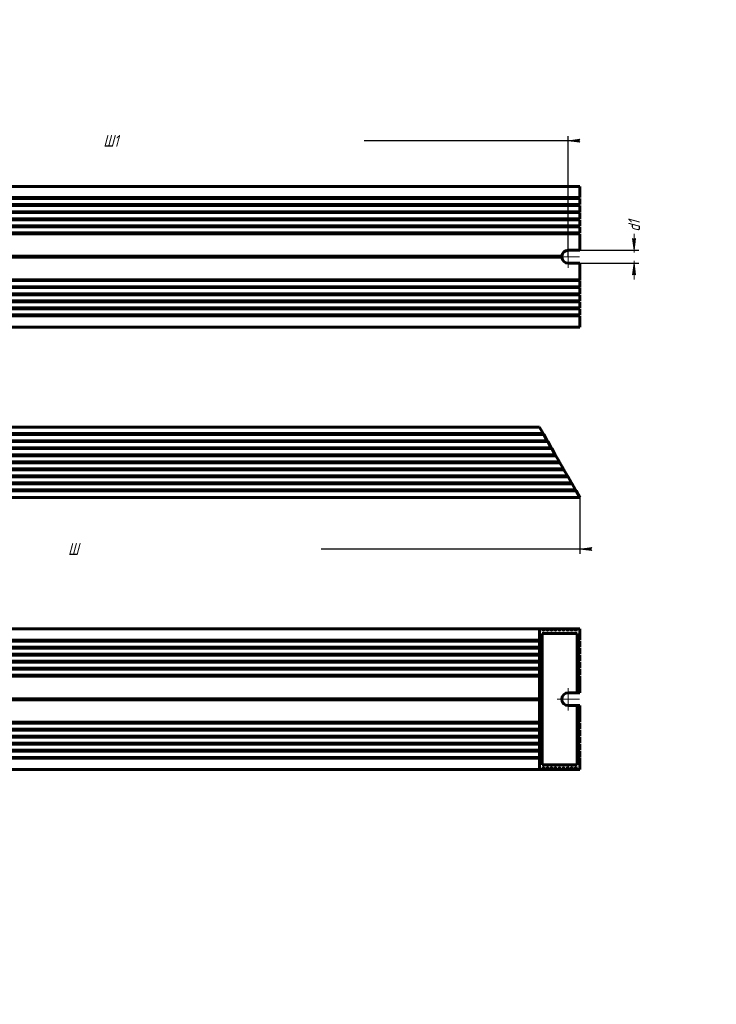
# Model space of a CAD drawing. Header units: millimetres. Extents: x 0 to 594, y 0 to 420.
# Tile 2 of 2: x 297 to 594, y 0 to 420. Entities that reach past the tile are written whole.
import ezdxf

# ---------------------------------------------------------------- set-up
doc = ezdxf.new("R2010")
doc.units = ezdxf.units.MM
for name, pattern in [('K5LT_AXLED', [12, 7.5, -1.5, 1.5, -1.5]), ('K5LT_BASIC', [0]), ('K5LT_THIN', [0])]:
    doc.linetypes.add(name, pattern=pattern)
doc.layers.add('Системный слой', color=7, linetype='Continuous')
doc.styles.add('KDIMTEXTSTYLE', font='GOST_AU.SHX', dxfattribs={"width": 0.96, "oblique": 15, "height": 5})
doc.dimstyles.new('KDIMSTYLE (1.00)', dxfattribs={"dimtxt": 5, "dimasz": 1, "dimexe": 2, "dimexo": 0, "dimgap": 1, "dimtad": 1, "dimtxsty": 'KDIMTEXTSTYLE', "dimsah": 1, "dimcen": 0, "dimdle": 1, "dimadec": 0, "dimazin": 0, "dimtfac": 0.667, "dimtmove": 0, "dimatfit": 3, "dimfxl": 1, "dimtvp": 1, "dimtolj": 1, "dimtzin": 0, "dimarcsym": 0})

# ---------------------------------------------------------------- blocks, each defined once
blk = doc.blocks.new('KDIMARROW_01')
at = {"layer": 'Системный слой'}
blk.add_hatch(color=0, dxfattribs=at).paths.add_polyline_path([(-5, -0.66), (0, 0), (-5, 0.66), (-4.5, 0)])
at = {"layer": 'Системный слой', "color": 0, "linetype": 'K5LT_THIN', "lineweight": 18}
for p, q in [((-4.5, 0), (-5, 0.66)), ((-5, 0.66), (0, 0)), ((0, 0), (-5, -0.66)), ((-5, -0.66), (-4.5, 0)), ((0, 0), (-1, 0))]:
    blk.add_line(p, q, dxfattribs=at)
blk = doc.blocks.new('U10')
at = {"layer": 'Системный слой', "color": 150, "linetype": 'K5LT_BASIC', "lineweight": 60, "true_color": 0x0080ff}
for p, q in [((535.21, 335.04), (535.18, 334.9)), ((535.18, 334.9), (535.21, 334.76)), ((535.3, 335.1), (535.21, 335.04)), ((535.21, 334.76), (535.3, 334.7))]:
    blk.add_line(p, q, dxfattribs=at)
blk = doc.blocks.new('U16')
at = {"layer": 'Системный слой', "color": 150, "linetype": 'K5LT_BASIC', "lineweight": 60, "true_color": 0x0080ff}
for p, q in [((535.21, 332.04), (535.18, 331.9)), ((535.18, 331.9), (535.21, 331.76)), ((535.3, 332.1), (535.21, 332.04)), ((535.21, 331.76), (535.3, 331.7))]:
    blk.add_line(p, q, dxfattribs=at)
blk = doc.blocks.new('U17')
at = {"layer": 'Системный слой', "color": 150, "linetype": 'K5LT_BASIC', "lineweight": 60, "true_color": 0x0080ff}
for p, q in [((535.21, 344.04), (535.18, 343.9)), ((535.18, 343.9), (535.21, 343.76)), ((535.3, 344.1), (535.21, 344.04)), ((535.21, 343.76), (535.3, 343.7))]:
    blk.add_line(p, q, dxfattribs=at)
blk = doc.blocks.new('KDIMARROW_02')
at = {"layer": 'Системный слой'}
blk.add_hatch(color=0, dxfattribs=at).paths.add_polyline_path([(4.5, 0), (5, 0.66), (0, 0), (5, -0.66)])
at = {"layer": 'Системный слой', "color": 0, "linetype": 'K5LT_THIN', "lineweight": 18}
for p, q in [((0, 0), (-1, 0)), ((5, 0.66), (0, 0)), ((0, 0), (5, -0.66)), ((0, 0), (7, 0)), ((4.5, 0), (5, 0.66)), ((5, -0.66), (4.5, 0))]:
    blk.add_line(p, q, dxfattribs=at)
blk = doc.blocks.new('U19')
at = {"layer": 'Системный слой', "color": 30, "linetype": 'K5LT_AXLED', "lineweight": 18, "true_color": 0xff8000}
for q in [(530.87, 323.65), (526.12, 318.9), (530.87, 314.15), (535.62, 318.9)]:
    blk.add_line((530.87, 318.9), q, dxfattribs=at)
blk = doc.blocks.new('U22')
at = {"layer": 'Системный слой', "color": 7, "linetype": 'K5LT_THIN', "lineweight": 18}
for p, q in [((137.49, 101.14), (137.72, 101.14)), ((534.03, 101.14), (534.26, 101.14))]:
    blk.add_line(p, q, dxfattribs=at)
blk = doc.blocks.new('U23')
at = {"layer": 'Системный слой', "color": 7, "linetype": 'K5LT_THIN', "lineweight": 18}
for p, q in [((139.22, 101.14), (139.45, 101.14)), ((532.29, 101.14), (532.52, 101.14))]:
    blk.add_line(p, q, dxfattribs=at)
blk = doc.blocks.new('U24')
at = {"layer": 'Системный слой', "color": 150, "linetype": 'K5LT_BASIC', "lineweight": 60, "true_color": 0x0080ff}
for p, q in [((151.35, 100.14), (151.58, 100.14)), ((520.17, 100.14), (520.4, 100.14))]:
    blk.add_line(p, q, dxfattribs=at)
blk = doc.blocks.new('U25')
at = {"layer": 'Системный слой', "color": 150, "linetype": 'K5LT_BASIC', "lineweight": 60, "true_color": 0x0080ff}
for p, q in [((141.18, 160.14), (140.95, 160.14)), ((530.79, 160.14), (530.56, 160.14))]:
    blk.add_line(p, q, dxfattribs=at)
blk = doc.blocks.new('U27')
at = {"layer": 'Системный слой', "color": 7, "linetype": 'K5LT_THIN', "lineweight": 18}
for p, q in [((149.61, 101.14), (149.85, 101.14)), ((521.9, 101.14), (522.13, 101.14))]:
    blk.add_line(p, q, dxfattribs=at)
blk = doc.blocks.new('U28')
at = {"layer": 'Системный слой', "color": 7, "linetype": 'K5LT_THIN', "lineweight": 18}
for p, q in [((144.42, 101.14), (144.65, 101.14)), ((527.1, 101.14), (527.33, 101.14))]:
    blk.add_line(p, q, dxfattribs=at)
blk = doc.blocks.new('U29')
at = {"layer": 'Системный слой', "color": 150, "linetype": 'K5LT_BASIC', "lineweight": 60, "true_color": 0x0080ff}
for p, q in [((144.65, 160.14), (144.42, 160.14)), ((527.33, 160.14), (527.1, 160.14))]:
    blk.add_line(p, q, dxfattribs=at)
blk = doc.blocks.new('U30')
at = {"layer": 'Системный слой', "color": 150, "linetype": 'K5LT_BASIC', "lineweight": 60, "true_color": 0x0080ff}
for p, q in [((146.38, 160.14), (146.15, 160.14)), ((525.6, 160.14), (525.37, 160.14))]:
    blk.add_line(p, q, dxfattribs=at)
blk = doc.blocks.new('U31')
at = {"layer": 'Системный слой', "color": 150, "linetype": 'K5LT_BASIC', "lineweight": 60, "true_color": 0x0080ff}
for p, q in [((142.92, 160.14), (142.69, 160.14)), ((529.06, 160.14), (528.83, 160.14))]:
    blk.add_line(p, q, dxfattribs=at)
blk = doc.blocks.new('U32')
at = {"layer": 'Системный слой', "color": 150, "linetype": 'K5LT_BASIC', "lineweight": 60, "true_color": 0x0080ff}
for p, q in [((142.69, 100.14), (142.92, 100.14)), ((528.83, 100.14), (529.06, 100.14))]:
    blk.add_line(p, q, dxfattribs=at)
blk = doc.blocks.new('U33')
at = {"layer": 'Системный слой', "color": 150, "linetype": 'K5LT_BASIC', "lineweight": 60, "true_color": 0x0080ff}
for p, q in [((140.95, 100.14), (141.18, 100.14)), ((530.56, 100.14), (530.79, 100.14))]:
    blk.add_line(p, q, dxfattribs=at)
blk = doc.blocks.new('U36')
at = {"layer": 'Системный слой', "color": 150, "linetype": 'K5LT_BASIC', "lineweight": 60, "true_color": 0x0080ff}
for p, q in [((144.42, 100.14), (144.65, 100.14)), ((527.1, 100.14), (527.33, 100.14))]:
    blk.add_line(p, q, dxfattribs=at)
blk = doc.blocks.new('U38')
at = {"layer": 'Системный слой', "color": 150, "linetype": 'K5LT_BASIC', "lineweight": 60, "true_color": 0x0080ff}
for p, q in [((151.58, 160.14), (151.35, 160.14)), ((520.4, 160.14), (520.17, 160.14))]:
    blk.add_line(p, q, dxfattribs=at)
blk = doc.blocks.new('U39')
at = {"layer": 'Системный слой', "color": 150, "linetype": 'K5LT_BASIC', "lineweight": 60, "true_color": 0x0080ff}
for p, q in [((532.29, 101.14), (532.3, 101.22)), ((532.3, 101.22), (532.34, 101.3)), ((532.34, 101.3), (532.41, 101.34)), ((532.41, 101.34), (532.48, 101.3)), ((532.48, 101.3), (532.52, 101.22)), ((532.52, 101.22), (532.52, 101.14))]:
    blk.add_line(p, q, dxfattribs=at)
blk = doc.blocks.new('U40')
at = {"layer": 'Системный слой', "color": 7, "linetype": 'K5LT_THIN', "lineweight": 18}
for p, q in [((151.58, 159.14), (151.35, 159.14)), ((520.4, 159.14), (520.17, 159.14))]:
    blk.add_line(p, q, dxfattribs=at)
blk = doc.blocks.new('U41')
at = {"layer": 'Системный слой', "color": 150, "linetype": 'K5LT_BASIC', "lineweight": 60, "true_color": 0x0080ff}
for p, q in [((521.9, 101.14), (521.91, 101.22)), ((521.91, 101.22), (521.95, 101.3)), ((521.95, 101.3), (522.02, 101.34)), ((522.02, 101.34), (522.09, 101.3)), ((522.09, 101.3), (522.12, 101.22)), ((522.12, 101.22), (522.13, 101.14))]:
    blk.add_line(p, q, dxfattribs=at)
blk = doc.blocks.new('U42')
at = {"layer": 'Системный слой', "color": 150, "linetype": 'K5LT_BASIC', "lineweight": 60, "true_color": 0x0080ff}
for p, q in [((139.22, 100.14), (139.45, 100.14)), ((532.29, 100.14), (532.52, 100.14))]:
    blk.add_line(p, q, dxfattribs=at)
blk = doc.blocks.new('U43')
at = {"layer": 'Системный слой', "color": 150, "linetype": 'K5LT_BASIC', "lineweight": 60, "true_color": 0x0080ff}
for p, q in [((149.61, 100.14), (149.85, 100.14)), ((521.9, 100.14), (522.13, 100.14))]:
    blk.add_line(p, q, dxfattribs=at)
blk = doc.blocks.new('U44')
at = {"layer": 'Системный слой', "color": 150, "linetype": 'K5LT_BASIC', "lineweight": 60, "true_color": 0x0080ff}
for p, q in [((527.1, 101.14), (527.11, 101.22)), ((527.11, 101.22), (527.14, 101.3)), ((527.14, 101.3), (527.21, 101.34)), ((527.21, 101.34), (527.28, 101.3)), ((527.28, 101.3), (527.32, 101.22)), ((527.32, 101.22), (527.33, 101.14))]:
    blk.add_line(p, q, dxfattribs=at)
blk = doc.blocks.new('U45')
at = {"layer": 'Системный слой', "color": 7, "linetype": 'K5LT_THIN', "lineweight": 18}
for p, q in [((142.69, 101.14), (142.92, 101.14)), ((528.83, 101.14), (529.06, 101.14))]:
    blk.add_line(p, q, dxfattribs=at)
blk = doc.blocks.new('U46')
at = {"layer": 'Системный слой', "color": 7, "linetype": 'K5LT_THIN', "lineweight": 18}
for p, q in [((140.95, 101.14), (141.18, 101.14)), ((530.56, 101.14), (530.79, 101.14))]:
    blk.add_line(p, q, dxfattribs=at)
blk = doc.blocks.new('U47')
at = {"layer": 'Системный слой', "color": 7, "linetype": 'K5LT_THIN', "lineweight": 18}
for p, q in [((144.65, 159.14), (144.42, 159.14)), ((527.33, 159.14), (527.1, 159.14))]:
    blk.add_line(p, q, dxfattribs=at)
blk = doc.blocks.new('U50')
at = {"layer": 'Системный слой', "color": 7, "linetype": 'K5LT_THIN', "lineweight": 18}
for p, q in [((146.15, 101.14), (146.38, 101.14)), ((525.37, 101.14), (525.6, 101.14))]:
    blk.add_line(p, q, dxfattribs=at)
blk = doc.blocks.new('U51')
at = {"layer": 'Системный слой', "color": 7, "linetype": 'K5LT_THIN', "lineweight": 18}
for p, q in [((151.35, 101.14), (151.58, 101.14)), ((520.17, 101.14), (520.4, 101.14))]:
    blk.add_line(p, q, dxfattribs=at)
blk = doc.blocks.new('U52')
at = {"layer": 'Системный слой', "color": 7, "linetype": 'K5LT_THIN', "lineweight": 18}
for p, q in [((149.85, 159.14), (149.61, 159.14)), ((522.13, 159.14), (521.9, 159.14))]:
    blk.add_line(p, q, dxfattribs=at)
blk = doc.blocks.new('U53')
at = {"layer": 'Системный слой', "color": 7, "linetype": 'K5LT_THIN', "lineweight": 18}
for p, q in [((139.45, 159.14), (139.22, 159.14)), ((532.52, 159.14), (532.29, 159.14))]:
    blk.add_line(p, q, dxfattribs=at)
blk = doc.blocks.new('U54')
at = {"layer": 'Системный слой', "color": 7, "linetype": 'K5LT_THIN', "lineweight": 18}
for p, q in [((148.11, 159.14), (147.88, 159.14)), ((523.86, 159.14), (523.63, 159.14))]:
    blk.add_line(p, q, dxfattribs=at)
blk = doc.blocks.new('U55')
at = {"layer": 'Системный слой', "color": 7, "linetype": 'K5LT_THIN', "lineweight": 18}
for p, q in [((146.38, 159.14), (146.15, 159.14)), ((525.6, 159.14), (525.37, 159.14))]:
    blk.add_line(p, q, dxfattribs=at)
blk = doc.blocks.new('U56')
at = {"layer": 'Системный слой', "color": 150, "linetype": 'K5LT_BASIC', "lineweight": 60, "true_color": 0x0080ff}
for p, q in [((525.37, 101.22), (525.41, 101.3)), ((525.37, 101.14), (525.37, 101.22)), ((525.41, 101.3), (525.48, 101.34)), ((525.48, 101.34), (525.55, 101.3)), ((525.55, 101.3), (525.59, 101.22)), ((525.59, 101.22), (525.6, 101.14))]:
    blk.add_line(p, q, dxfattribs=at)
blk = doc.blocks.new('U58')
at = {"layer": 'Системный слой', "color": 150, "linetype": 'K5LT_BASIC', "lineweight": 60, "true_color": 0x0080ff}
for p, q in [((146.15, 100.14), (146.38, 100.14)), ((525.37, 100.14), (525.6, 100.14))]:
    blk.add_line(p, q, dxfattribs=at)
blk = doc.blocks.new('U59')
at = {"layer": 'Системный слой', "color": 150, "linetype": 'K5LT_BASIC', "lineweight": 60, "true_color": 0x0080ff}
for p, q in [((137.49, 100.14), (137.72, 100.14)), ((534.03, 100.14), (534.26, 100.14))]:
    blk.add_line(p, q, dxfattribs=at)
blk = doc.blocks.new('U60')
at = {"layer": 'Системный слой', "color": 150, "linetype": 'K5LT_BASIC', "lineweight": 60, "true_color": 0x0080ff}
for p, q in [((520.17, 101.14), (520.18, 101.22)), ((520.18, 101.22), (520.22, 101.3)), ((520.22, 101.3), (520.28, 101.34)), ((520.28, 101.34), (520.35, 101.3)), ((520.35, 101.3), (520.39, 101.22)), ((520.39, 101.22), (520.4, 101.14))]:
    blk.add_line(p, q, dxfattribs=at)
blk = doc.blocks.new('U61')
at = {"layer": 'Системный слой', "color": 7, "linetype": 'K5LT_THIN', "lineweight": 18}
for p, q in [((147.88, 101.14), (148.11, 101.14)), ((523.63, 101.14), (523.86, 101.14))]:
    blk.add_line(p, q, dxfattribs=at)
blk = doc.blocks.new('U63')
at = {"layer": 'Системный слой', "color": 150, "linetype": 'K5LT_BASIC', "lineweight": 60, "true_color": 0x0080ff}
for p, q in [((148.11, 160.14), (147.88, 160.14)), ((523.86, 160.14), (523.63, 160.14))]:
    blk.add_line(p, q, dxfattribs=at)
blk = doc.blocks.new('U64')
at = {"layer": 'Системный слой', "color": 150, "linetype": 'K5LT_BASIC', "lineweight": 60, "true_color": 0x0080ff}
for p, q in [((523.63, 101.14), (523.64, 101.22)), ((523.64, 101.22), (523.68, 101.3)), ((523.68, 101.3), (523.75, 101.34)), ((523.75, 101.34), (523.82, 101.3)), ((523.82, 101.3), (523.86, 101.22)), ((523.86, 101.22), (523.86, 101.14))]:
    blk.add_line(p, q, dxfattribs=at)
blk = doc.blocks.new('U65')
at = {"layer": 'Системный слой', "color": 150, "linetype": 'K5LT_BASIC', "lineweight": 60, "true_color": 0x0080ff}
for p, q in [((147.88, 100.14), (148.11, 100.14)), ((523.63, 100.14), (523.86, 100.14))]:
    blk.add_line(p, q, dxfattribs=at)
blk = doc.blocks.new('U66')
at = {"layer": 'Системный слой', "color": 150, "linetype": 'K5LT_BASIC', "lineweight": 60, "true_color": 0x0080ff}
for p, q in [((137.72, 160.14), (137.49, 160.14)), ((534.26, 160.14), (534.03, 160.14))]:
    blk.add_line(p, q, dxfattribs=at)
blk = doc.blocks.new('U69')
at = {"layer": 'Системный слой', "color": 7, "linetype": 'K5LT_THIN', "lineweight": 18}
for p, q in [((141.18, 159.14), (140.95, 159.14)), ((530.79, 159.14), (530.56, 159.14))]:
    blk.add_line(p, q, dxfattribs=at)
blk = doc.blocks.new('U71')
at = {"layer": 'Системный слой', "color": 150, "linetype": 'K5LT_BASIC', "lineweight": 60, "true_color": 0x0080ff}
for p, q in [((534.03, 101.22), (534.07, 101.3)), ((534.03, 101.14), (534.03, 101.22)), ((534.07, 101.3), (534.14, 101.34)), ((534.14, 101.34), (534.21, 101.3)), ((534.21, 101.3), (534.25, 101.22)), ((534.25, 101.22), (534.26, 101.14))]:
    blk.add_line(p, q, dxfattribs=at)
blk = doc.blocks.new('U72')
at = {"layer": 'Системный слой', "color": 150, "linetype": 'K5LT_BASIC', "lineweight": 60, "true_color": 0x0080ff}
for p, q in [((139.45, 160.14), (139.22, 160.14)), ((532.52, 160.14), (532.29, 160.14))]:
    blk.add_line(p, q, dxfattribs=at)
blk = doc.blocks.new('U74')
at = {"layer": 'Системный слой', "color": 7, "linetype": 'K5LT_THIN', "lineweight": 18}
for p, q in [((142.92, 159.14), (142.69, 159.14)), ((529.06, 159.14), (528.83, 159.14))]:
    blk.add_line(p, q, dxfattribs=at)
blk = doc.blocks.new('U76')
at = {"layer": 'Системный слой', "color": 150, "linetype": 'K5LT_BASIC', "lineweight": 60, "true_color": 0x0080ff}
for p, q in [((149.85, 160.14), (149.61, 160.14)), ((522.13, 160.14), (521.9, 160.14))]:
    blk.add_line(p, q, dxfattribs=at)
blk = doc.blocks.new('U77')
at = {"layer": 'Системный слой', "color": 150, "linetype": 'K5LT_BASIC', "lineweight": 60, "true_color": 0x0080ff}
for p, q in [((530.56, 101.14), (530.57, 101.22)), ((530.57, 101.22), (530.61, 101.3)), ((530.61, 101.3), (530.68, 101.34)), ((530.68, 101.34), (530.75, 101.3)), ((530.75, 101.3), (530.78, 101.22)), ((530.78, 101.22), (530.79, 101.14))]:
    blk.add_line(p, q, dxfattribs=at)
blk = doc.blocks.new('U79')
at = {"layer": 'Системный слой', "color": 150, "linetype": 'K5LT_BASIC', "lineweight": 60, "true_color": 0x0080ff}
for p, q in [((528.83, 101.14), (528.84, 101.22)), ((528.84, 101.22), (528.88, 101.3)), ((528.88, 101.3), (528.95, 101.34)), ((528.95, 101.34), (529.01, 101.3)), ((529.01, 101.3), (529.05, 101.22)), ((529.05, 101.22), (529.06, 101.14))]:
    blk.add_line(p, q, dxfattribs=at)
blk = doc.blocks.new('U80')
at = {"layer": 'Системный слой', "color": 7, "linetype": 'K5LT_THIN', "lineweight": 18}
for p, q in [((137.72, 159.14), (137.49, 159.14)), ((534.26, 159.14), (534.03, 159.14))]:
    blk.add_line(p, q, dxfattribs=at)
blk = doc.blocks.new('U83')
at = {"layer": 'Системный слой', "color": 30, "linetype": 'K5LT_AXLED', "lineweight": 18, "true_color": 0xff8000}
for q in [(530.87, 134.89), (526.12, 130.14), (530.87, 125.39), (535.62, 130.14)]:
    blk.add_line((530.87, 130.14), q, dxfattribs=at)

msp = doc.modelspace()

# ---------------------------------------------------------------- linework, layer by layer
at = {"layer": 'Системный слой', "color": 150, "linetype": 'K5LT_BASIC', "lineweight": 60, "true_color": 0x0080ff}
for p, q in [((135.873, 348.898), (535.873, 348.898)), ((535.873, 344.098), (535.873, 348.898)), ((535.873, 344.098), (135.873, 344.098)), ((135.873, 343.698), (535.873, 343.698)), ((535.873, 341.098), (135.873, 341.098)), ((135.873, 340.698), (535.873, 340.698)), ((535.873, 341.098), (535.873, 343.698)), ((535.873, 338.098), (535.873, 340.698)), ((535.873, 338.098), (135.873, 338.098)), ((135.873, 337.698), (535.873, 337.698)), ((535.873, 335.098), (535.873, 337.698)), ((535.873, 335.098), (135.873, 335.098)), ((135.873, 334.698), (535.873, 334.698)), ((535.873, 332.098), (135.873, 332.098)), ((535.873, 332.098), (535.873, 334.698)), ((135.873, 331.698), (535.873, 331.698)), ((535.873, 329.098), (135.873, 329.098)), ((135.873, 328.698), (535.873, 328.698)), ((535.873, 329.098), (535.873, 331.698)), ((535.873, 321.648), (535.873, 328.698)), ((535.873, 321.648), (530.873, 321.648)), ((528.13, 319.098), (143.616, 319.098)), ((143.616, 318.698), (528.13, 318.698)), ((530.873, 316.148), (535.873, 316.148)), ((535.873, 316.148), (535.873, 309.098)), ((535.873, 309.098), (135.873, 309.098)), ((135.873, 308.698), (535.873, 308.698)), ((535.873, 306.098), (535.873, 308.698)), ((535.873, 306.098), (135.873, 306.098)), ((135.873, 305.698), (535.873, 305.698)), ((535.873, 303.098), (135.873, 303.098)), ((135.873, 302.698), (535.873, 302.698)), ((535.873, 303.098), (535.873, 305.698)), ((535.873, 300.098), (535.873, 302.698)), ((535.873, 300.098), (135.873, 300.098)), ((135.873, 299.698), (535.873, 299.698)), ((535.873, 297.098), (535.873, 299.698)), ((535.873, 297.098), (135.873, 297.098)), ((135.873, 296.698), (535.873, 296.698)), ((535.873, 294.098), (135.873, 294.098)), ((535.873, 294.098), (535.873, 296.698)), ((135.873, 293.698), (535.873, 293.698)), ((535.873, 288.898), (535.873, 293.698)), ((135.873, 288.898), (535.873, 288.898)), ((153.194, 246.217), (518.553, 246.217)), ((520.169, 243.417), (518.553, 246.217)), ((149.614, 240.017), (522.132, 240.017)), ((521.901, 240.417), (149.845, 240.417)), ((151.346, 243.017), (520.4, 243.017)), ((520.169, 243.417), (151.577, 243.417)), ((520.169, 243.417), (520.4, 243.017)), ((521.901, 240.417), (520.4, 243.017)), ((521.901, 240.417), (522.132, 240.017)), ((523.633, 237.417), (522.132, 240.017)), ((147.882, 237.017), (523.864, 237.017)), ((523.633, 237.417), (148.113, 237.417)), ((523.633, 237.417), (523.864, 237.017)), ((525.365, 234.417), (523.864, 237.017)), ((144.418, 231.017), (527.328, 231.017)), ((527.097, 231.417), (144.649, 231.417)), ((146.15, 234.017), (525.596, 234.017)), ((525.365, 234.417), (146.381, 234.417)), ((525.365, 234.417), (525.596, 234.017)), ((527.097, 231.417), (525.596, 234.017)), ((527.097, 231.417), (527.328, 231.017)), ((528.83, 228.417), (527.328, 231.017)), ((142.686, 228.017), (529.06, 228.017)), ((528.83, 228.417), (142.917, 228.417)), ((528.83, 228.417), (529.06, 228.017)), ((530.562, 225.417), (529.06, 228.017)), ((140.954, 225.017), (530.793, 225.017)), ((530.562, 225.417), (141.185, 225.417)), ((530.562, 225.417), (530.793, 225.017)), ((532.294, 222.417), (530.793, 225.017)), ((137.49, 219.017), (534.257, 219.017)), ((534.026, 219.417), (137.721, 219.417)), ((139.222, 222.017), (532.525, 222.017)), ((532.294, 222.417), (139.453, 222.417)), ((532.294, 222.417), (532.525, 222.017)), ((534.026, 219.417), (532.525, 222.017)), ((534.026, 219.417), (534.257, 219.017)), ((535.873, 216.217), (534.257, 219.017)), ((135.873, 216.217), (535.873, 216.217)), ((518.553, 160.14), (153.194, 160.14)), ((518.553, 160.14), (520.169, 160.14)), ((518.553, 155.34), (518.553, 160.14)), ((520.169, 159.14), (520.169, 160.14)), ((520.4, 160.14), (520.4, 159.14)), ((520.4, 160.14), (521.901, 160.14)), ((521.901, 159.14), (521.901, 160.14)), ((522.132, 160.14), (523.633, 160.14)), ((522.132, 160.14), (522.132, 159.14)), ((523.633, 159.14), (523.633, 160.14)), ((523.864, 160.14), (525.365, 160.14)), ((523.864, 160.14), (523.864, 159.14)), ((525.365, 159.14), (525.365, 160.14)), ((525.596, 160.14), (527.097, 160.14)), ((525.596, 160.14), (525.596, 159.14)), ((527.097, 159.14), (527.097, 160.14)), ((527.328, 160.14), (528.83, 160.14)), ((527.328, 160.14), (527.328, 159.14)), ((528.83, 159.14), (528.83, 160.14)), ((529.06, 160.14), (529.06, 159.14)), ((529.06, 160.14), (530.562, 160.14)), ((530.562, 159.14), (530.562, 160.14)), ((530.793, 160.14), (530.793, 159.14)), ((530.793, 160.14), (532.294, 160.14)), ((532.294, 159.14), (532.294, 160.14)), ((532.525, 160.14), (532.525, 159.14)), ((532.525, 160.14), (534.026, 160.14)), ((534.026, 159.14), (534.026, 160.14)), ((534.257, 160.14), (534.257, 159.14)), ((534.257, 160.14), (535.873, 160.14)), ((535.873, 160.14), (535.873, 155.34)), ((534.719, 158.14), (519.707, 158.14)), ((519.707, 158.14), (519.707, 102.14)), ((534.719, 132.89), (534.719, 158.14)), ((153.194, 155.34), (518.553, 155.34)), ((518.553, 154.94), (153.194, 154.94)), ((153.194, 152.34), (518.553, 152.34)), ((518.553, 151.94), (153.194, 151.94)), ((518.553, 155.34), (519.13, 155.34)), ((519.13, 154.94), (518.553, 154.94)), ((518.553, 152.34), (518.553, 154.94)), ((518.553, 152.34), (519.13, 152.34)), ((519.13, 151.94), (518.553, 151.94)), ((518.553, 149.34), (518.553, 151.94)), ((535.296, 155.34), (535.873, 155.34)), ((535.873, 154.94), (535.296, 154.94)), ((535.296, 152.34), (535.873, 152.34)), ((535.873, 151.94), (535.296, 151.94)), ((535.873, 154.94), (535.873, 152.34)), ((535.873, 151.94), (535.873, 149.34)), ((153.194, 149.34), (518.553, 149.34)), ((518.553, 148.94), (153.194, 148.94)), ((518.553, 149.34), (519.13, 149.34)), ((518.553, 146.34), (518.553, 148.94)), ((519.13, 148.94), (518.553, 148.94)), ((535.296, 149.34), (535.873, 149.34)), ((535.873, 148.94), (535.296, 148.94)), ((535.873, 148.94), (535.873, 146.34)), ((153.194, 146.34), (518.553, 146.34)), ((518.553, 145.94), (153.194, 145.94)), ((153.194, 143.34), (518.553, 143.34)), ((518.553, 142.94), (153.194, 142.94)), ((518.553, 146.34), (519.13, 146.34)), ((518.553, 143.34), (518.553, 145.94)), ((519.13, 145.94), (518.553, 145.94)), ((518.553, 143.34), (519.13, 143.34)), ((518.553, 140.34), (518.553, 142.94)), ((519.13, 142.94), (518.553, 142.94)), ((535.296, 146.34), (535.873, 146.34)), ((535.873, 145.94), (535.296, 145.94)), ((535.296, 143.34), (535.873, 143.34)), ((535.873, 142.94), (535.296, 142.94)), ((535.296, 142.94), (535.296, 142.94)), ((535.873, 145.94), (535.873, 143.34)), ((535.873, 142.94), (535.873, 140.34)), ((153.194, 140.34), (518.553, 140.34)), ((518.553, 139.94), (153.194, 139.94)), ((518.553, 140.34), (519.13, 140.34)), ((519.13, 139.94), (518.553, 139.94)), ((518.553, 130.34), (518.553, 139.94)), ((535.296, 140.34), (535.873, 140.34)), ((535.873, 139.94), (535.296, 139.94)), ((535.873, 132.89), (535.873, 139.94)), ((153.194, 130.34), (518.553, 130.34)), ((518.553, 130.34), (519.13, 130.34)), ((530.873, 132.89), (534.719, 132.89)), ((535.873, 132.89), (534.719, 132.89)), ((518.553, 129.94), (153.194, 129.94)), ((518.553, 120.34), (518.553, 129.94)), ((519.13, 129.94), (518.553, 129.94)), ((534.719, 127.39), (530.873, 127.39)), ((534.719, 127.39), (535.873, 127.39)), ((534.719, 102.14), (534.719, 127.39)), ((535.873, 127.39), (535.873, 120.34)), ((153.194, 120.34), (518.553, 120.34)), ((518.553, 119.94), (153.194, 119.94)), ((518.553, 120.34), (519.13, 120.34)), ((519.13, 119.94), (518.553, 119.94)), ((518.553, 117.34), (518.553, 119.94)), ((535.296, 120.34), (535.873, 120.34)), ((535.296, 119.94), (535.296, 119.94)), ((535.873, 119.94), (535.296, 119.94)), ((535.873, 119.94), (535.873, 117.34)), ((153.194, 117.34), (518.553, 117.34)), ((518.553, 116.94), (153.194, 116.94)), ((153.194, 114.34), (518.553, 114.34)), ((518.553, 113.94), (153.194, 113.94)), ((518.553, 117.34), (519.13, 117.34)), ((518.553, 114.34), (518.553, 116.94)), ((519.13, 116.94), (518.553, 116.94)), ((518.553, 114.34), (519.13, 114.34)), ((519.13, 113.94), (518.553, 113.94)), ((518.553, 111.34), (518.553, 113.94)), ((535.296, 117.34), (535.873, 117.34)), ((535.873, 116.94), (535.296, 116.94)), ((535.296, 116.94), (535.296, 116.94)), ((535.296, 114.34), (535.873, 114.34)), ((535.296, 114.34), (535.296, 114.34)), ((535.296, 113.94), (535.296, 113.94)), ((535.873, 113.94), (535.296, 113.94)), ((535.873, 116.94), (535.873, 114.34)), ((535.873, 113.94), (535.873, 111.34)), ((153.194, 111.34), (518.553, 111.34)), ((518.553, 110.94), (153.194, 110.94)), ((518.553, 111.34), (519.13, 111.34)), ((519.13, 110.94), (518.553, 110.94)), ((518.553, 108.34), (518.553, 110.94)), ((535.296, 111.34), (535.873, 111.34)), ((535.296, 110.94), (535.296, 110.94)), ((535.873, 110.94), (535.296, 110.94)), ((535.873, 110.94), (535.873, 108.34)), ((153.194, 108.34), (518.553, 108.34)), ((518.553, 107.94), (153.194, 107.94)), ((153.194, 105.34), (518.553, 105.34)), ((518.553, 108.34), (519.13, 108.34)), ((519.13, 107.94), (518.553, 107.94)), ((518.553, 105.34), (518.553, 107.94)), ((518.553, 105.34), (519.13, 105.34)), ((535.296, 108.34), (535.873, 108.34)), ((535.296, 107.94), (535.296, 107.94)), ((535.873, 107.94), (535.296, 107.94)), ((535.296, 105.34), (535.873, 105.34)), ((535.873, 107.94), (535.873, 105.34)), ((518.553, 104.94), (153.194, 104.94)), ((518.553, 100.14), (518.553, 104.94)), ((519.13, 104.94), (518.553, 104.94)), ((519.707, 102.14), (534.719, 102.14)), ((520.169, 100.14), (520.169, 101.14)), ((520.4, 101.14), (520.4, 100.14)), ((521.901, 100.14), (521.901, 101.14)), ((522.132, 101.14), (522.132, 100.14)), ((523.633, 100.14), (523.633, 101.14)), ((523.864, 101.14), (523.864, 100.14)), ((525.365, 100.14), (525.365, 101.14)), ((525.596, 101.14), (525.596, 100.14)), ((527.097, 100.14), (527.097, 101.14)), ((527.328, 101.14), (527.328, 100.14)), ((528.83, 100.14), (528.83, 101.14)), ((529.06, 101.14), (529.06, 100.14)), ((530.562, 100.14), (530.562, 101.14)), ((530.793, 101.14), (530.793, 100.14)), ((532.294, 100.14), (532.294, 101.14)), ((532.525, 101.14), (532.525, 100.14)), ((534.026, 100.14), (534.026, 101.14)), ((534.257, 101.14), (534.257, 100.14)), ((535.873, 104.94), (535.296, 104.94)), ((535.296, 104.94), (535.296, 104.94)), ((535.873, 104.94), (535.873, 100.14)), ((153.194, 100.14), (518.553, 100.14)), ((520.169, 100.14), (518.553, 100.14)), ((521.901, 100.14), (520.4, 100.14)), ((523.633, 100.14), (522.132, 100.14)), ((525.365, 100.14), (523.864, 100.14)), ((527.097, 100.14), (525.596, 100.14)), ((528.83, 100.14), (527.328, 100.14)), ((530.562, 100.14), (529.06, 100.14)), ((532.294, 100.14), (530.793, 100.14)), ((534.026, 100.14), (532.525, 100.14)), ((535.873, 100.14), (534.257, 100.14))]:
    msp.add_line(p, q, dxfattribs=at)
for centre, start, end in [((530.873, 318.898), 90, 175.82935), ((530.873, 318.898), 175.82935, 184.17065), ((530.873, 318.898), 184.17065, 270), ((530.873, 130.14), 90, 270)]:
    msp.add_arc(centre, 2.75, start, end, dxfattribs=at)
for centre in [(535.296, 340.898), (535.296, 337.898), (535.296, 328.898), (535.296, 308.898), (535.296, 305.898), (535.296, 302.898), (535.296, 299.898), (535.296, 296.898), (535.296, 293.898), (535.296, 155.14), (535.296, 152.14), (535.296, 149.14), (535.296, 146.14), (535.296, 143.14), (535.296, 140.14), (535.296, 120.14), (535.296, 117.14), (535.296, 114.14), (535.296, 111.14), (535.296, 108.14), (535.296, 105.14)]:
    msp.add_ellipse(centre, major_axis=(0, -0.2), ratio=0.5773503, start_param=3.1415927, end_param=6.2831853, dxfattribs=at)
for points in [[(519.13, 155.34), (519.188, 155.34), (519.246, 155.273), (519.246, 155.14)], [(519.13, 152.34), (519.188, 152.34), (519.246, 152.273), (519.246, 152.14)], [(519.13, 149.34), (519.188, 149.34), (519.246, 149.273), (519.246, 149.14)], [(519.13, 146.34), (519.188, 146.34), (519.246, 146.273), (519.246, 146.14)], [(519.13, 143.34), (519.188, 143.34), (519.246, 143.273), (519.246, 143.14)], [(519.13, 140.34), (519.188, 140.34), (519.246, 140.273), (519.246, 140.14)], [(519.13, 130.34), (519.188, 130.34), (519.246, 130.273), (519.246, 130.14)], [(519.13, 120.34), (519.188, 120.34), (519.246, 120.273), (519.246, 120.14)], [(519.13, 117.34), (519.188, 117.34), (519.246, 117.273), (519.246, 117.14)], [(519.13, 114.34), (519.188, 114.34), (519.246, 114.273), (519.246, 114.14)], [(519.13, 111.34), (519.188, 111.34), (519.246, 111.273), (519.246, 111.14)], [(519.13, 108.34), (519.188, 108.34), (519.246, 108.273), (519.246, 108.14)], [(519.13, 105.34), (519.188, 105.34), (519.246, 105.273), (519.246, 105.14)]]:
    msp.add_rational_spline(points, [1, 0.666666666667, 0.5, 0.5], degree=3, dxfattribs=at)

# ---------------------------------------------------------------- block references
at = {"layer": 'Системный слой'}
for name in ['U17', 'U10', 'U16', 'U19', 'U66', 'U72', 'U25', 'U31', 'U29', 'U30', 'U63', 'U76', 'U38', 'U80', 'U53', 'U69', 'U74', 'U47', 'U55', 'U54', 'U52', 'U40', 'U83', 'U22', 'U23', 'U46', 'U45', 'U28', 'U50', 'U61', 'U27', 'U51', 'U60', 'U41', 'U64', 'U56', 'U44', 'U79', 'U77', 'U39', 'U71', 'U59', 'U42', 'U33', 'U32', 'U36', 'U58', 'U65', 'U43', 'U24']:
    msp.add_blockref(name, (0, 0), dxfattribs=at)

# ---------------------------------------------------------------- dimensions: what is measured, and where the dimension line sits
at = {"layer": 'Системный слой', "color": 7}
for base, p1, p2, location, text in [((140.873, 368.353), (530.873, 318.898), (140.873, 318.898), (335.873, 368.353), '\\H5.0;\\W0.965;\\Q15;\\H5.0;\\W0.965;\\Q15;\\Q15;Ш1'), ((135.873, 194.19), (535.873, 216.217), (135.873, 216.217), (319.873, 194.19), '\\H5.0;\\W0.965;\\Q15;\\H5.0;\\W0.965;\\Q15;\\Q15;Ш')]:
    msp.add_linear_dim(base=base, p1=p1, p2=p2, location=location, text=text, dimstyle='KDIMSTYLE (1.00)', override={"dimexo": 0, "dimblk1": 'KDIMARROW_01', "dimblk2": 'KDIMARROW_01', "dimse1": 0, "dimse2": 0, "dimclrt": 7, "dimtolj": 1}, dxfattribs=at).render()
msp.add_linear_dim(base=(558.958, 321.648), p1=(533.373, 316.148), p2=(533.373, 321.648), angle=90, location=(558.958, 332.01), text='\\H5.0;\\W0.965;\\Q15;\\H5.0;\\W0.965;\\Q15;\\Q15;d1', dimstyle='KDIMSTYLE (1.00)', override={"dimexo": 0, "dimblk1": 'KDIMARROW_02', "dimblk2": 'KDIMARROW_02', "dimse1": 0, "dimse2": 0, "dimclrt": 7, "dimtolj": 1}, dxfattribs=at).render()

doc.saveas('drawing.dxf')
